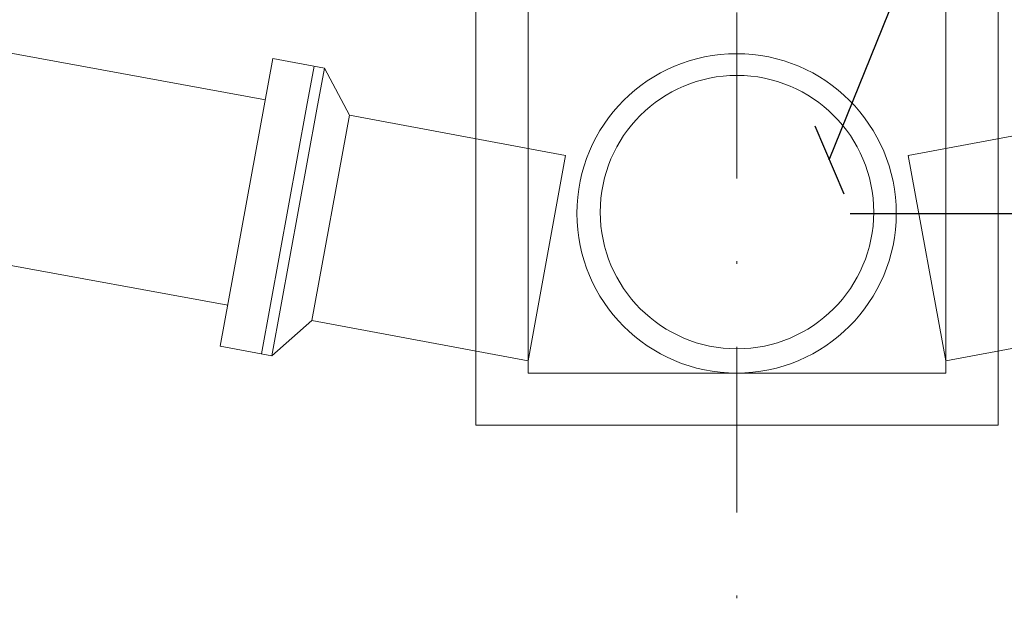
# Model space of a CAD drawing. Header units: metres. Extents: x 1291 to 1934, y 203 to 622.
# Tile 10 of 39: x 1405 to 1443, y 556 to 579. Entities that reach past the tile are written whole.
import ezdxf

# ---------------------------------------------------------------- set-up
doc = ezdxf.new("R2010")
doc.units = ezdxf.units.M
doc.linetypes.add('DASHDOT2', pattern=[12.7, 6.35, -3.175, 0, -3.175])
for name, color, linetype, lineweight in [('CORTE EIXO', 30, 'DASHDOT2', 18), ('Hachura', 10, 'Continuous', 5), ('LOUÇAS', 8, 'Continuous', 15)]:
    doc.layers.add(name, color=color, linetype=linetype, lineweight=lineweight)
doc.layers.add('COTA', color=1, linetype='Continuous')
doc.styles.add('ARIAL', font='swissc.ttf')
doc.styles.get("Standard").update_dxf_attribs({"font": 'txt.shx'})
doc.dimstyles.new('Copy of ARIAL', dxfattribs={"dimtxt": 1.7, "dimasz": 2, "dimexe": 0.18, "dimexo": 0.625, "dimgap": 0.8, "dimtad": 1, "dimlfac": 0.25, "dimzin": 1, "dimdsep": 46, "dimtxsty": 'Standard', "dimblk1": 'OBLIQUE', "dimblk2": 'OBLIQUE', "dimsah": 1, "dimcen": 2, "dimse1": 1, "dimse2": 1, "dimsd1": 1, "dimsd2": 1, "dimadec": 0, "dimazin": 0, "dimtfac": 1, "dimtmove": 0, "dimatfit": 3, "dimldrblk": 'OBLIQUE', "dimfxl": 1, "dimtolj": 1, "dimtzin": 1, "dimarcsym": 0})
doc.dimstyles.new('Japonês', dxfattribs={"dimtxt": 1.6, "dimasz": 2.5, "dimexe": 0.8, "dimexo": 7, "dimgap": 0.4, "dimtad": 1, "dimlfac": 0.5, "dimzin": 1, "dimtxsty": 'ARIAL', "dimblk": 'OBLIQUE', "dimcen": 3, "dimazin": 0, "dimtm": 1e-09, "dimtfac": 1, "dimtmove": 0, "dimatfit": 3, "dimfxl": 1, "dimtzin": 1, "dimlwd": -1, "dimlwe": -1, "dimarcsym": 0})

# ---------------------------------------------------------------- blocks, each defined once
blk = doc.blocks.new('_OBLIQUE')
at = {"color": 0, "linetype": 'ByBlock'}
blk.add_line((-0.5, -0.5), (0.5, 0.5), dxfattribs=at)
blk = doc.blocks.new('*D155')
at = {"layer": 'COTA', "color": 0, "transparency": 16777216}
for p, q in [((1444.097, 595.855), (1448.145, 595.855)), ((1447.345, 595.855), (1447.345, 571.693)), ((1436.92, 571.693), (1448.145, 571.693))]:
    blk.add_line(p, q, dxfattribs=at)
at = {"layer": 'Defpoints', "color": 0, "transparency": 16777216}
for p in [(1437.097, 595.855), (1429.92, 571.693), (1447.345, 571.693)]:
    blk.add_point(p, dxfattribs=at)
at = {"layer": 'COTA', "color": 0, "transparency": 16777216, "xscale": 2.5, "yscale": 2.5, "zscale": 2.5}
for p, rotation in [((1447.345, 595.855), 90), ((1447.345, 571.693), 270)]:
    blk.add_blockref('_OBLIQUE', p, dxfattribs=dict(at, rotation=rotation))
at = {"layer": 'COTA', "color": 0, "transparency": 16777216, "insert": (1445.987, 583.774), "char_height": 1.6, "attachment_point": 5, "rotation": 90, "style": 'ARIAL'}
blk.add_mtext('1,30', dxfattribs=at)

msp = doc.modelspace()

# ---------------------------------------------------------------- linework, layer by layer
at = {"layer": 'CORTE EIXO', "color": 0}
msp.add_line((1432.58817, 617.78278), (1432.58817, 556.45343), dxfattribs=at)
at = {"layer": 'Hachura', "color": 0}
for p, q in [((1400.04084, 578.69666), (1414.53409, 576.04413)), ((1412.80582, 566.60098), (1414.82213, 577.61799)), ((1414.82213, 577.61799), (1416.78946, 577.25793)), ((1416.10795, 575.75608), (1416.39599, 577.32994)), ((1416.50141, 575.68407), (1416.78946, 577.25793)), ((1416.78946, 577.25793), (1417.74675, 575.45615)), ((1414.37968, 566.31293), (1416.10795, 575.75608)), ((1414.77314, 566.24092), (1416.50141, 575.68407)), ((1416.30652, 567.58686), (1417.74675, 575.45615)), ((1416.30652, 567.58686), (1417.74675, 575.45615)), ((1416.30652, 567.58686), (1417.74675, 575.45615)), ((1416.30652, 567.58686), (1417.74675, 575.45615)), ((1417.74675, 575.45615), (1426.02839, 573.91112)), ((1447.42959, 575.45615), (1439.14794, 573.91112)), ((1424.58817, 566.04183), (1426.02839, 573.91112)), ((1440.58817, 566.04183), (1439.14794, 573.91112)), ((1398.60061, 570.82737), (1413.09386, 568.17484)), ((1414.77314, 566.24092), (1416.30652, 567.58686)), ((1416.30652, 567.58686), (1424.58817, 566.04183)), ((1448.86981, 567.58686), (1440.58817, 566.04183)), ((1412.80582, 566.60098), (1414.77314, 566.24092))]:
    msp.add_line(p, q, dxfattribs=at)
for centre, radius in [((1432.57184, 571.69324), 6.11526), ((1432.58817, 571.74119), 5.2354)]:
    msp.add_circle(centre, radius, dxfattribs=at)
at = {"layer": 'LOUÇAS', "color": 0}
for p, q in [((1422.58817, 583.82421), (1422.58817, 563.578)), ((1442.58817, 583.82421), (1442.58817, 563.578)), ((1424.58817, 581.82421), (1424.58817, 565.578)), ((1440.58817, 581.82421), (1440.58817, 565.578)), ((1424.58817, 565.578), (1440.58817, 565.578)), ((1422.58817, 563.578), (1442.58817, 563.578))]:
    msp.add_line(p, q, dxfattribs=at)

# ---------------------------------------------------------------- dimensions: what is measured, and where the dimension line sits
at = {"layer": 'COTA', "color": 0}
dim = msp.add_linear_dim(base=(1447.34497, 571.69324), p1=(1437.09731, 595.85533), p2=(1429.91962, 571.69324), angle=90, text='1,30', dimstyle='Japonês', override={"dimlfac": 0.05}, dxfattribs=at)
dim.commit()
dim.dimension.update_dxf_attribs({"geometry": '*D155', "text_midpoint": (1445.98652, 583.77429)})

# ---------------------------------------------------------------- leaders
at = {"layer": 'COTA', "color": 0, "annotation_type": 0, "has_hookline": 1, "hookline_direction": 0, "text_width": 31.91143}
msp.add_leader([(1436.12185, 573.74688), (1452.19221, 613.61457), (1454.19221, 613.61457)], dimstyle='Copy of ARIAL', override={"dimexe": 0.5, "dimexo": 7, "dimgap": 0.8, "dimtad": 0, "dimlfac": 0.02, "dimse1": 0, "dimse2": 0, "dimsd1": 0, "dimsd2": 0}, dxfattribs=at)

doc.saveas('drawing.dxf')
